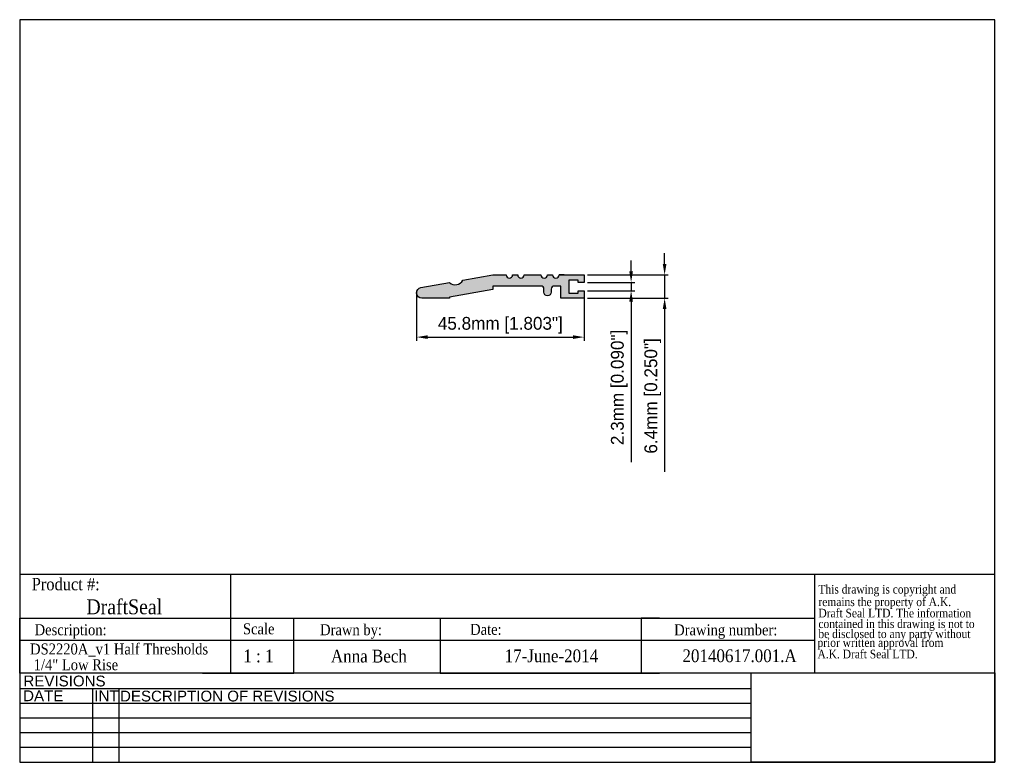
# Model space of a CAD drawing. Header units: millimetres. Extents: x 4395 to 4665, y 2277 to 2480.
import ezdxf
from ezdxf.enums import TextEntityAlignment as Align

# ---------------------------------------------------------------- set-up
doc = ezdxf.new("R2010")
doc.units = ezdxf.units.MM
doc.layers.add('AM_5', color=3, linetype='Continuous', lineweight=25)
doc.layers.add('BORDER', color=7, linetype='Continuous', lineweight=25)
doc.layers.add('FRAME', color=7, linetype='Continuous')
doc.styles.add('DS GROUP', font='arial.ttf')
doc.styles.add('TAG', font='GARA.TTF')
doc.dimstyles.new('AM_ISO$0', dxfattribs={"dimtxt": 1.5, "dimasz": 1.5, "dimexe": 1, "dimexo": 1, "dimgap": 1.5, "dimtad": 1, "dimdec": 0, "dimdsep": 46, "dimtxsty": 'Standard', "dimcen": 0, "dimclrd": 256, "dimclre": 256, "dimclrt": 2, "dimadec": 0, "dimazin": 2, "dimtp": 0.1, "dimtm": 0.1, "dimtfac": 0.71, "dimtdec": 0, "dimtmove": 0, "dimatfit": 3, "dimfxl": 1, "dimlwd": -1, "dimlwe": -1, "dimarcsym": 1})
picture_1 = doc.add_image_def('image1.bmp', size_in_pixel=(901, 331))

# ---------------------------------------------------------------- blocks, each defined once
blk = doc.blocks.new('A$C08671A0E')
at = {"layer": 'FRAME', "style": 'TAG'}
for s, p in [('This drawing is copyright and', (14.8, -52.3)), ('remains the property of A.K.', (14.8, -101.5)), ('Draft Seal LTD. The information', (14.8, -145.7)), ('contained in this drawing is not to  ', (14.8, -187.4)), ('be disclosed to any party without ', (14.8, -226.7)), (' prior written approval from', (0, -261.2)), (' A.K. Draft Seal LTD.', (0, -306.1))]:
    blk.add_text(s, height=33.819, dxfattribs=at).set_placement(p)
blk = doc.blocks.new('*D4')
at = {"layer": 'AM_5', "linetype": 'ByBlock', "transparency": 16777216}
for p, q in [((4503.92, 2405.37), (4503.92, 2391.88)), ((4549.71, 2404.04), (4549.71, 2391.88)), ((4506.92, 2392.88), (4546.71, 2392.88))]:
    blk.add_line(p, q, dxfattribs=at)
at = {"layer": 'AM_5', "transparency": 16777216}
for points in [[(4506.92, 2393.38), (4506.92, 2392.38), (4503.92, 2392.88)], [(4546.71, 2393.38), (4546.71, 2392.38), (4549.71, 2392.88)]]:
    blk.add_solid(points, dxfattribs=at)
at = {"layer": 'Defpoints', "color": 0, "transparency": 16777216}
for p in [(4503.92, 2406.37), (4549.71, 2405.04), (4549.71, 2392.88)]:
    blk.add_point(p, dxfattribs=at)
at = {"layer": 'AM_5', "color": 7, "transparency": 16777216, "insert": (4526.82, 2396.13), "char_height": 3.5, "attachment_point": 5}
blk.add_mtext('45.8mm [1.803"]', dxfattribs=at)
blk = doc.blocks.new('*D5')
at = {"layer": 'AM_5', "linetype": 'ByBlock', "transparency": 16777216}
for p, q in [((4571.76, 2412.89), (4571.76, 2415.89)), ((4550.71, 2409.89), (4572.76, 2409.89)), ((4571.76, 2409.89), (4571.76, 2403.54)), ((4550.71, 2403.54), (4572.76, 2403.54)), ((4571.76, 2400.54), (4571.76, 2356.04))]:
    blk.add_line(p, q, dxfattribs=at)
at = {"layer": 'AM_5', "transparency": 16777216}
for points in [[(4571.26, 2412.89), (4572.26, 2412.89), (4571.76, 2409.89)], [(4571.26, 2400.54), (4572.26, 2400.54), (4571.76, 2403.54)]]:
    blk.add_solid(points, dxfattribs=at)
at = {"layer": 'Defpoints', "color": 0, "transparency": 16777216}
for p in [(4549.71, 2409.89), (4571.76, 2409.89), (4549.71, 2403.54)]:
    blk.add_point(p, dxfattribs=at)
at = {"layer": 'AM_5', "color": 7, "transparency": 16777216, "insert": (4568.51, 2376.79), "char_height": 3.5, "attachment_point": 5, "rotation": 90}
blk.add_mtext('6.4mm [0.250"]', dxfattribs=at)
blk = doc.blocks.new('*D6')
at = {"layer": 'AM_5', "linetype": 'ByBlock', "transparency": 16777216}
for p, q in [((4562.6, 2410.86), (4562.6, 2413.86)), ((4550.71, 2407.86), (4563.6, 2407.86)), ((4562.6, 2407.86), (4562.6, 2405.57)), ((4550.71, 2405.57), (4563.6, 2405.57)), ((4562.6, 2402.57), (4562.6, 2358.66))]:
    blk.add_line(p, q, dxfattribs=at)
at = {"layer": 'AM_5', "transparency": 16777216}
for points in [[(4562.1, 2410.86), (4563.1, 2410.86), (4562.6, 2407.86)], [(4562.1, 2402.57), (4563.1, 2402.57), (4562.6, 2405.57)]]:
    blk.add_solid(points, dxfattribs=at)
at = {"layer": 'Defpoints', "color": 0, "transparency": 16777216}
for p in [(4549.71, 2407.86), (4562.6, 2407.86), (4549.71, 2405.57)]:
    blk.add_point(p, dxfattribs=at)
at = {"layer": 'AM_5', "color": 7, "transparency": 16777216, "insert": (4559.35, 2379.12), "char_height": 3.5, "attachment_point": 5, "rotation": 90}
blk.add_mtext('2.3mm [0.090"]', dxfattribs=at)

msp = doc.modelspace()

# ---------------------------------------------------------------- hatches: boundary and pattern name
at = {"layer": 'BORDER'}
h = msp.add_hatch(color=255, dxfattribs=at)
h.dxf.hatch_style = 1
h.paths.add_polyline_path([(4537.94, 2406.84, -0.414214), (4538.74, 2406.04), (4538.74, 2405.16, 0.931369), (4540.82, 2405.69, -0.554614), (4541.54, 2406.84), (4543.36, 2406.84), (4543.36, 2403.54), (4549.71, 2403.54), (4549.71, 2405.57), (4548.13, 2405.57), (4548.13, 2404.94), (4545.52, 2404.94), (4545.52, 2408.49), (4548.13, 2408.49), (4548.13, 2407.86), (4549.71, 2407.86), (4549.71, 2409.89), (4542.89, 2409.89, -1), (4541.11, 2409.89), (4539.71, 2409.89, -1), (4537.93, 2409.89), (4533.36, 2409.89, -1), (4531.58, 2409.89), (4530.18, 2409.89, -1), (4528.4, 2409.89), (4524.76, 2409.89), (4516.57, 2408.45, -0.479556), (4512.91, 2407.8), (4505.12, 2406.43, 0.916331), (4505.37, 2403.54), (4512.91, 2403.54), (4512.91, 2403.81), (4524.76, 2405.9), (4524.76, 2406.84)])

# ---------------------------------------------------------------- linework, layer by layer
for p, q in [((4503.91, 2403.55), (4503.91, 2403.54)), ((4395.35, 2328.02), (4612.8, 2328.02)), ((4452.98, 2328.02), (4452.98, 2315.97)), ((4612.8, 2328.02), (4612.8, 2300.97)), ((4395.35, 2300.97), (4395.35, 2315.97)), ((4395.35, 2315.97), (4612.8, 2315.97)), ((4395.35, 2315.97), (4395.35, 2310.97)), ((4395.35, 2315.97), (4395.35, 2309.97)), ((4395.35, 2315.97), (4445.35, 2315.97)), ((4452.98, 2315.97), (4452.98, 2300.97)), ((4470.35, 2300.97), (4470.35, 2315.97)), ((4470.35, 2315.97), (4510.35, 2315.97)), ((4510.35, 2315.97), (4510.35, 2300.97)), ((4570.35, 2315.97), (4565.35, 2315.97)), ((4565.35, 2315.97), (4565.35, 2300.97)), ((4395.35, 2309.97), (4395.35, 2311.47)), ((4395.35, 2309.97), (4612.8, 2309.97)), ((4395.35, 2300.97), (4395.35, 2303.97)), ((4445.35, 2300.97), (4470.35, 2300.97)), ((4510.35, 2300.97), (4570.35, 2300.97))]:
    msp.add_line(p, q)
msp.add_lwpolyline([(4544.29, 2409.89), (4542.89, 2409.89), (4549.71, 2409.89), (4549.71, 2407.86), (4548.13, 2407.86), (4548.13, 2408.49), (4545.52, 2408.49), (4545.52, 2404.94), (4548.13, 2404.94), (4548.13, 2405.57), (4549.71, 2405.57), (4549.71, 2403.54), (4549.71, 2403.54), (4543.36, 2403.54), (4543.36, 2406.84), (4541.54, 2406.84, 0.414214), (4540.74, 2406.04), (4540.74, 2405.16, -1), (4538.74, 2405.16), (4538.74, 2406.04, 0.414214), (4537.94, 2406.84), (4524.76, 2406.84), (4524.76, 2405.9), (4512.91, 2403.81), (4512.91, 2403.54), (4505.37, 2403.54, -0.916331), (4505.12, 2406.43), (4512.91, 2407.8, 0.479556), (4516.57, 2408.45), (4524.76, 2409.89), (4528.4, 2409.89, 1), (4530.18, 2409.89), (4531.58, 2409.89, 1), (4533.36, 2409.89), (4537.93, 2409.89, 1), (4539.71, 2409.89), (4541.11, 2409.89, 1), (4542.89, 2409.89)], format="xyb")
for p, q in [((4395.35, 2479.74), (4395.35, 2276.54)), ((4662.05, 2479.74), (4395.35, 2479.74)), ((4662.05, 2276.54), (4662.05, 2479.74)), ((4612.8, 2328.02), (4662.05, 2328.02)), ((4662.05, 2300.97), (4395.35, 2300.97)), ((4595.43, 2296.65), (4395.35, 2296.65)), ((4415.22, 2296.65), (4415.22, 2276.54)), ((4422.44, 2296.65), (4422.44, 2276.54)), ((4595.43, 2292.63), (4395.35, 2292.63)), ((4595.43, 2288.61), (4395.35, 2288.61)), ((4595.43, 2284.58), (4395.35, 2284.58)), ((4595.43, 2280.56), (4395.35, 2280.56)), ((4395.35, 2276.54), (4662.05, 2276.54))]:
    msp.add_line(p, q, dxfattribs=at)
at = {"layer": 'FRAME', "color": 1}
for q in [(4595.43, 2300.98), (4595.43, 2300.97)]:
    msp.add_line((4595.43, 2276.54), q, dxfattribs=at)

# ---------------------------------------------------------------- block references
at = {"xscale": 0.06987750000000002, "yscale": 0.06987750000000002, "zscale": 0.06987750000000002}
msp.add_blockref('A$C08671A0E', (4612.8, 2326.37), dxfattribs=at)

# ---------------------------------------------------------------- texts
at = {"layer": 'BORDER', "attachment_point": 2, "style": 'DS GROUP'}
for s, width, insert, char_height in [('REVISIONS', 20.3868, (4407.61, 2300.26), 2.953), ('DATE', 20.3868, (4401.79, 2296.22), 2.953), ('INT', 20.3868, (4419.09, 2296.22), 2.953), ('DESCRIPTION OF REVISIONS', 103.8609, (4452.13, 2296.14), 2.9531)]:
    msp.add_mtext_dynamic_manual_height_columns(s, width=width, gutter_width=7.5, heights=[0], dxfattribs=dict(at, insert=insert, char_height=char_height))
at = {"layer": 'FRAME', "style": 'TAG'}
for s, height, p in [('Product #:', 3.382, (4407.94, 2325.36)), ('DraftSeal ', 4.069, (4424.63, 2319.21)), ('Description:', 3, (4409.28, 2312.34)), ('Drawn by:', 3, (4485.98, 2312.41)), ('Date:', 3, (4522.87, 2312.89)), ('Drawing number:', 3, (4588.49, 2312.38)), ('Anna Bech', 3.5, (4490.87, 2305.68)), ('1 : 1', 3.5, (4460.65, 2305.62)), ('17-June-2014', 3.5, (4540.79, 2305.67)), ('20140617.001.A', 3.5, (4592.27, 2305.68))]:
    msp.add_text(s, height=height, dxfattribs=at).set_placement(p, align=Align.MIDDLE)
msp.add_text('Scale', height=3, dxfattribs=at).set_placement((4456.42, 2311.56))
for s, p in [('DS2220A_v1 Half Thresholds', (4422.54, 2306.05)), ('1/4" Low Rise', (4410.72, 2301.74))]:
    msp.add_text(s, height=3, dxfattribs=at).set_placement(p, align=Align.CENTER)

# ---------------------------------------------------------------- dimensions: what is measured, and where the dimension line sits
at = {"layer": 'AM_5'}
for base, p1, p2, picture, middle in [((4571.75682891, 2409.8915387), (4549.71482419, 2403.5415387), (4549.71482419, 2409.8915387), '*D5', (4571.75682891, 2376.7915387)), ((4562.6, 2407.86), (4549.71, 2405.57), (4549.71, 2407.86), '*D6', (4562.6, 2379.12))]:
    dim = msp.add_linear_dim(base=base, p1=p1, p2=p2, angle=90, dimstyle='AM_ISO$0', override={"dimtxt": 3.5, "dimasz": 3, "dimdec": 1, "dimpost": '<>mm', "dimclrt": 7}, dxfattribs=at)
    dim.commit()
    dim.dimension.update_dxf_attribs({"geometry": picture, "text_midpoint": middle, "dimtype": 160})
dim = msp.add_linear_dim(base=(4549.71, 2392.88), p1=(4503.92, 2406.37), p2=(4549.71, 2405.04), dimstyle='AM_ISO$0', override={"dimtxt": 3.5, "dimasz": 3, "dimdec": 1, "dimpost": '<>mm', "dimclrt": 7}, dxfattribs=at)
dim.commit()
dim.dimension.update_dxf_attribs({"geometry": '*D4', "text_midpoint": (4526.82, 2392.88), "dimtype": 160})

# ---------------------------------------------------------------- pictures from other files: only their frames are drawn
image = msp.add_image(picture_1, insert=(4595.43, 2276.54), size_in_units=(66.62, 24.47))
image.dxf.flags = 7

doc.saveas('drawing.dxf')
